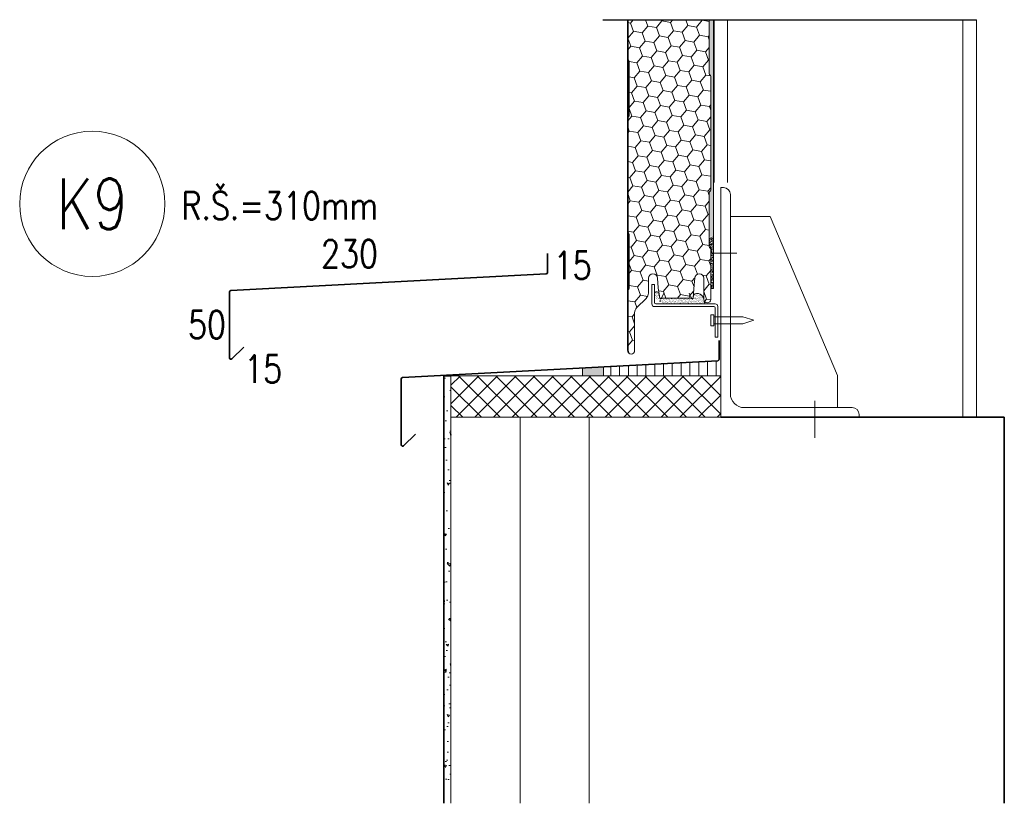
# Model space of a CAD drawing. Header units: millimetres. Extents: x -485339 to 350584, y -2181201 to -313328.
# Tile 6 of 115: x -317055 to -316343, y -1053396 to -1052829. Entities that reach past the tile are written whole.
import ezdxf
from ezdxf.enums import TextEntityAlignment as Align
from ezdxf.lldxf.tags import DXFTag

# ---------------------------------------------------------------- set-up
doc = ezdxf.new("R2010")
doc.units = ezdxf.units.MM
doc.header["$LTSCALE"] = 10
doc.linetypes.add('AUSGEZOGEN', pattern=[0])
doc.layers.get('Defpoints').update_dxf_attribs({"color": 201})
for name, color, linetype, lineweight in [('N_klemp', 220, 'Continuous', 35), ('N_popis', 10, 'Continuous', 18), ('N_čáry_obrys', 10, 'Continuous', 35), ('N_čáry_plné', 10, 'Continuous', 18), ('N_šrary', 10, 'Continuous', 18), ('St_čáry_obrys', 5, 'Continuous', 35), ('St_čáry_plné', 250, 'Continuous', 18)]:
    doc.layers.add(name, color=color, linetype=linetype, lineweight=lineweight)
doc.styles.get("Standard").update_dxf_attribs({"font": 'simplex.shx', "width": 0.8})
tags = doc.linetypes.add('ICAD_ISO03W100', pattern=[30, 12, -18]).pattern_tags.tags
tags[6:7] = [DXFTag(74, 4), DXFTag(75, 0), DXFTag(340, '0'), DXFTag(46, 1.0), DXFTag(50, 0.0), DXFTag(44, 0.0), DXFTag(45, 0.0)]
tags[4:5] = [DXFTag(74, 4), DXFTag(75, 0), DXFTag(340, '0'), DXFTag(46, 1.0), DXFTag(50, 0.0), DXFTag(44, 0.0), DXFTag(45, 0.0)]
doc.linetypes.add('IZOLACE', pattern='A,0.0001,-0.1,[134,ltypeshp.shx,S=0.1,R=0,X=-0.1,Y=0],-0.2,[134,ltypeshp.shx,S=0.1,R=180,X=0.1,Y=0],-0.1', length=0.4001)
pattern_1 = [(37.5, (-306918.5456, -1049874.342), (-0.04800094, 1.46823971), [0, -1.15824, 0, -1.2954, 0, -1.23825]), (7.5, (-306918.5456, -1049874.342), (1.34856985, 2.1504753), [0, -0.62484, 0, -1.04394, 0, -0.40005, 0, 0]), (327.5, (-306919.4829, -1049874.342), (2.37297711, 0.00431155), [0, -0.381, 0, -1.3716, 0, -1.7907, 0, 0]), (317.5, (-306919.4829, -1049874.342), (2.29066936, 0.66878797), [0, -0.1905, 0, -0.89916, 0, -1.0287])]

msp = doc.modelspace()

# ---------------------------------------------------------------- hatches: boundary and pattern name
at = {"layer": 'N_čáry_plné', "linetype": 'AUSGEZOGEN'}
h = msp.add_hatch(dxfattribs=at)
h.set_pattern_fill('AR-SAND', color=256, scale=0.03, style=0)
h.set_pattern_definition(pattern_1)
h.paths.add_polyline_path([(-316556.24, -1052985.97), (-316553.24, -1052985.97), (-316553.24, -1052983.46), (-316553.24, -1052829.13), (-316556.22, -1052829.13, 0.048537), (-316556.24, -1052829.32), (-316556.24, -1052868.32, 0.267949), (-316555.74, -1052869.19, -0.267949), (-316555.24, -1052870.05), (-316555.24, -1052952.32, -0.267949), (-316555.74, -1052953.19, 0.267949), (-316556.24, -1052954.05)], flags=0)
h = msp.add_hatch(dxfattribs=at)
h.set_pattern_fill('AR-SAND', color=256, scale=0.03, style=0)
h.set_pattern_definition(pattern_1)
h.paths.add_polyline_path([(-316555.24, -1053023.31), (-316553.24, -1053023.31), (-316553.24, -1052985.97), (-316556.24, -1052985.97), (-316556.24, -1052993.32, 0.267949), (-316555.74, -1052994.19, -0.267949), (-316555.24, -1052995.05)], flags=0)
h = msp.add_hatch(dxfattribs=at)
h.set_pattern_fill('AR-SAND', color=256, scale=2, style=0)
h.set_pattern_definition([(37.49997, (-306918.546, -1049874.34), (-1.60003, 48.94132), [0, -38.608, 0, -43.18, 0, -41.275]), (7.5, (-306918.546, -1049874.34), (44.95233, 71.6825), [0, -20.828, 0, -34.798, 0, -13.335]), (327.5, (-306949.788, -1049874.34), (79.09924, 0.14372), [0, -12.7, 0, -45.72, 0, -59.69]), (317.5, (-306949.79, -1049874.34), (76.35564, 22.29293), [0, -6.35, 0, -29.972, 0, -34.29])])
h.paths.add_polyline_path([(-316590.71, -1053030.47, -0.771464), (-316592.06, -1053030.33), (-316592.55, -1053027.23, 0.701513), (-316595.8, -1053026.6), (-316595.8, -1053033.48, 0.414214), (-316594.8, -1053034.48), (-316559.87, -1053034.48, 0.08736), (-316559.97, -1053032.44, -0.116775), (-316560.24, -1053031.32), (-316560.24, -1053031.22, 0.57502), (-316567.68, -1053027.97), (-316567.87, -1053030.22, -0.835905), (-316569.23, -1053030.47)], flags=0)
h = msp.add_hatch(dxfattribs=at)
h.set_pattern_fill('AR-SAND', color=256, scale=0.03, style=0)
h.set_pattern_definition(pattern_1)
h.paths.add_polyline_path([(-316560.24, -1053031.22, 0.57502), (-316567.68, -1053027.97), (-316567.79, -1053029.32), (-316567.87, -1053030.22, -0.04598), (-316567.88, -1053030.34, -0.760686), (-316569.23, -1053030.47), (-316590.71, -1053030.47, -0.771467), (-316592.06, -1053030.33), (-316592.55, -1053027.24), (-316592.55, -1053027.22, 0.698929), (-316595.8, -1053026.6), (-316595.8, -1053029.4), (-316589.96, -1053034.48), (-316559.87, -1053034.48, 0.08736), (-316559.97, -1053032.44, -0.116775), (-316560.24, -1053031.32)])
at = {"layer": 'N_čáry_plné', "lineweight": 0}
h = msp.add_hatch(dxfattribs=at)
h.set_pattern_fill('LINE', color=256, scale=2, angle=90, style=0)
h.set_pattern_definition([(90, (-320189.782, -1053204.544), (-6.35, 4e-16), [])])
h.paths.add_polyline_path([(-316548.02, -1053086.53), (-316548.02, -1053075.64), (-316550.18, -1053075.64), (-316632.76, -1053080.03), (-316632.76, -1053086.53)])
msp.add_hatch(color=256, dxfattribs=at).paths.add_polyline_path([(-316648.02, -1053086.53), (-316632.76, -1053086.53), (-316632.76, -1053080.04), (-316648.02, -1053080.86)])
h = msp.add_hatch(dxfattribs=at)
h.set_pattern_fill('AR-CONC', color=256, scale=0.1, angle=90, style=0)
h.set_pattern_definition([(140, (-319239.782, -1053222.342), (1.59391, 18.21847), [1.905, -20.955]), (85, (-319239.782, -1053222.342), (-19.10566, -3.52428), [1.524, -16.764]), (190.451, (-319239.65, -1053220.824), (-17.51167, 14.69425), [1.619, -17.809]), (136.1842, (-319244.862, -1053222.342), (4.20423, 27.1079), [2.8575, -31.4325]), (186.6356, (-319244.512, -1053220.083), (-24.74256, 23.74042), [2.4285, -26.7135]), (81.184, (-319244.862, -1053222.342), (-24.7425, 23.74046), [2.286, -25.146]), (111, (-319243.592, -1053219.802), (10.22655, 15.16149), [1.905, -20.955]), (56, (-319243.592, -1053219.802), (-18.4188, 6.1802), [1.524, -16.764]), (161.4514, (-319242.74, -1053218.539), (-8.19229, 21.34165), [1.619, -17.809]), (127.5, (-319239.782, -1053222.342), (-8.455504, 0.30886), [0, -16.5608, 0, -17.018, 0, -16.8275]), (97.5, (-319239.782, -1053222.342), (-10.018057, 6.681966), [0, -9.7028, 0, -16.1798, 0, -6.4135]), (57.5, (-319239.782, -1053228.006), (0.572874, 13.55906), [0, -6.35, 0, -19.812, 0, -26.289]), (47.5, (-319239.782, -1053230.546), (-2.54265, 14.81292), [0, -8.255, 0, -13.1572, 0, -18.669])])
h.paths.add_polyline_path([(-316748.02, -1053385.52), (-316743.02, -1053383.44), (-316743.02, -1053086.53), (-316748.02, -1053086.53)])
at = {"layer": 'N_čáry_plné'}
h = msp.add_hatch(dxfattribs=at)
h.set_pattern_fill('ANSI37', color=256, scale=3)
h.set_pattern_definition([(45, (-102, -228.496), (-6.73519209, 6.73519209), []), (135, (-102, -228.496), (-6.73519209, -6.73519209), [])])
h.paths.add_polyline_path([(-316743.02, -1053086.53), (-316743.02, -1053116.53), (-316643.02, -1053116.53), (-316548.02, -1053116.53), (-316548.02, -1053086.53), (-316632.76, -1053086.53), (-316648.02, -1053086.53)])
at = {"layer": 'N_šrary', "lineweight": 0}
h = msp.add_hatch(dxfattribs=at)
h.set_pattern_fill('HONEY', color=253, scale=2, angle=350, style=0)
h.set_pattern_definition([(350, (-309437.549, -1036289.181), (10.3352303, 3.761715), [6.35, -12.7]), (110, (-309437.549, -1036289.181), (-8.4253559, 7.0697145), [6.35, -12.7]), (50, (-309437.549, -1036289.181), (1.9098744, 10.8314295), [-12.7, 6.35])])
h.paths.add_polyline_path([(-316600.24, -1053025.55), (-316614.24, -1053013.38), (-316614.24, -1053023.32, -0.267949), (-316614.74, -1053024.19, 0.267949), (-316615.24, -1053025.05), (-316615.24, -1053068.32, 1), (-316610.24, -1053068.32), (-316610.24, -1053040.89, -0.198912), (-316608.77, -1053037.36), (-316601.7, -1053030.29, 0.198912), (-316600.24, -1053026.75)])
h.paths.add_polyline_path([(-316567.97, -1053030.21), (-316567.89, -1053029.22), (-316615.24, -1052977.47), (-316615.24, -1052982.32, 0.267949), (-316614.74, -1052983.19, -0.267949), (-316614.24, -1052984.05), (-316614.24, -1053013.38), (-316600.24, -1053025.55), (-316600.24, -1053016.07, -1), (-316593.74, -1053016.07), (-316593.14, -1053022.82), (-316591.96, -1053030.32, 0.368919), (-316591.37, -1053030.82, 0.289719), (-316590.82, -1053030.48, 0.005982), (-316590.82, -1053030.47), (-316590.71, -1053030.47), (-316569.23, -1053030.47), (-316569.12, -1053030.46, 0.73533), (-316567.98, -1053030.33)])
h.paths.add_polyline_path([(-316555.24, -1052870.05, 0.267949), (-316555.74, -1052869.19, -0.267949), (-316556.24, -1052868.32), (-316556.24, -1052829.32, -0.048537), (-316556.22, -1052829.13), (-316615.24, -1052829.13), (-316615.24, -1052857.32, 0.267949), (-316614.74, -1052858.19, -0.267949), (-316614.24, -1052859.05), (-316614.24, -1052866.43), (-316555.24, -1052901.7)])
h.paths.add_polyline_path([(-316555.24, -1052995.05, 0.267949), (-316555.74, -1052994.19, -0.267949), (-316556.24, -1052993.32), (-316556.24, -1052985.97), (-316556.24, -1052954.05, -0.267949), (-316555.74, -1052953.19, 0.267949), (-316555.24, -1052952.32), (-316555.24, -1052901.7), (-316614.24, -1052866.43), (-316614.24, -1052898.59, -0.267949), (-316614.74, -1052899.46, 0.267949), (-316615.24, -1052900.32), (-316615.24, -1052907.6), (-316615.24, -1052970.65), (-316555.24, -1053000.46)])
h.paths.add_polyline_path([(-316555.24, -1053023.31), (-316555.24, -1053000.46), (-316615.24, -1052970.65), (-316615.24, -1052977.47), (-316567.89, -1053029.22), (-316567.15, -1053020.82), (-316566.74, -1053016.07, -1), (-316560.24, -1053016.07), (-316560.24, -1053031.22), (-316560.24, -1053031.32, 0.116775), (-316559.97, -1053032.44, 0.790871), (-316555.24, -1053031.32)])

# ---------------------------------------------------------------- linework, layer by layer
at = {"layer": 'Defpoints', "linetype": 'ICAD_ISO03W100'}
msp.add_line((-316633.23, -1052829.13), (-316363.02, -1052829.13), dxfattribs=at)
at = {"layer": 'N_klemp'}
for points in [[(-316673.18, -1052998.21), (-316673.25, -1053011.77, -0.398703), (-316674.2, -1053012.77), (-316902.03, -1053024.94, 0.398703), (-316902.98, -1053025.94), (-316902.98, -1053073.58, 0.668179), (-316901.27, -1053074.29), (-316892.74, -1053065.76)], [(-316549.17, -1053061.08), (-316549.24, -1053074.64, -0.398703), (-316550.18, -1053075.64), (-316778.02, -1053087.81, 0.398703), (-316778.96, -1053088.81), (-316778.96, -1053136.45, 0.668179), (-316777.26, -1053137.16), (-316768.73, -1053128.63)]]:
    msp.add_lwpolyline(points, format="xyb", dxfattribs=at)
at = {"layer": 'N_čáry_obrys'}
msp.add_line((-316553.02, -1052946.8), (-316553.02, -1052829.13), dxfattribs=at)
msp.add_lwpolyline([(-316615.24, -1053068.32), (-316615.24, -1052829.13)], dxfattribs=at)
at = {"layer": 'N_čáry_obrys', "linetype": 'AUSGEZOGEN'}
msp.add_lwpolyline([(-316743.02, -1053086.53), (-316748.02, -1053086.53), (-316748.02, -1053395.52)], dxfattribs=at)
at = {"layer": 'N_čáry_plné', "linetype": 'AUSGEZOGEN'}
for p, q in [((-316615.24, -1052829.13), (-316615.24, -1052857.32)), ((-316556.24, -1052829.32), (-316556.24, -1052868.32)), ((-316553.24, -1052829.13), (-316553.24, -1052983.46)), ((-316614.24, -1052859.05), (-316614.24, -1052898.59)), ((-316555.24, -1052870.05), (-316555.24, -1052952.32)), ((-316615.24, -1052900.32), (-316615.24, -1052982.32)), ((-316556.24, -1052954.05), (-316556.24, -1052993.32)), ((-316614.24, -1052984.05), (-316614.24, -1053023.32)), ((-316553.24, -1052983.46), (-316553.24, -1053023.31)), ((-316555.24, -1052995.05), (-316555.24, -1053031.32)), ((-316600.24, -1053016.07), (-316600.24, -1053026.75)), ((-316593.74, -1053016.07), (-316593.14, -1053022.82)), ((-316566.74, -1053016.07), (-316567.15, -1053020.82)), ((-316560.24, -1053016.07), (-316560.24, -1053031.32)), ((-316615.24, -1053025.05), (-316615.24, -1053068.32)), ((-316593.14, -1053022.82), (-316591.96, -1053030.32)), ((-316592.61, -1053026.82), (-316592.06, -1053030.33)), ((-316590.82, -1053030.48), (-316589.2, -1053026.82)), ((-316569.12, -1053030.47), (-316570.75, -1053026.81)), ((-316567.15, -1053020.82), (-316567.98, -1053030.33)), ((-316567.57, -1053026.81), (-316567.88, -1053030.34)), ((-316555.24, -1053023.31), (-316553.24, -1053023.31)), ((-316608.77, -1053037.36), (-316601.7, -1053030.29)), ((-316591.37, -1053030.82), (-316591.27, -1053030.82)), ((-316590.82, -1053030.47), (-316569.12, -1053030.47)), ((-316610.24, -1053040.89), (-316610.24, -1053068.32)), ((-316555.2, -1053042.34), (-316555.2, -1053050.34)), ((-316552.93, -1053050.34), (-316552.93, -1053042.34)), ((-316552.93, -1053043.84), (-316532.13, -1053043.84)), ((-316524.13, -1053046.34), (-316532.13, -1053043.84)), ((-316532.13, -1053048.84), (-316524.13, -1053046.34)), ((-316555.2, -1053050.34), (-316552.93, -1053050.34)), ((-316552.93, -1053048.84), (-316532.13, -1053048.84))]:
    msp.add_line(p, q, dxfattribs=at)
at = {"layer": 'N_čáry_plné', "lineweight": 0}
for p, q in [((-316548.02, -1052950.53), (-316548.02, -1053116.53)), ((-316546.02, -1052950.53), (-316548.02, -1052950.53)), ((-316743.02, -1053395.52), (-316743.02, -1053086.53)), ((-316453.02, -1053109.53), (-316531.02, -1053109.53)), ((-316548.02, -1053116.53), (-316448.02, -1053116.53)), ((-316448.02, -1053116.53), (-316448.02, -1053114.53))]:
    msp.add_line(p, q, dxfattribs=at)
at = {"layer": 'N_čáry_plné', "linetype": 'AUSGEZOGEN', "lineweight": 0}
for p, q in [((-316597.8, -1053020.48), (-316597.8, -1053034.48)), ((-316597.8, -1053020.48), (-316595.8, -1053020.48)), ((-316595.8, -1053020.48), (-316595.8, -1053033.48)), ((-316595.8, -1053036.48), (-316553.06, -1053036.48)), ((-316594.8, -1053034.48), (-316552.06, -1053034.48)), ((-316552.06, -1053037.48), (-316552.06, -1053058.48)), ((-316550.06, -1053036.48), (-316550.06, -1053058.48)), ((-316550.06, -1053058.48), (-316552.06, -1053058.48))]:
    msp.add_line(p, q, dxfattribs=at)
at = {"layer": 'N_čáry_plné'}
msp.add_line((-316552.93, -1053042.34), (-316555.2, -1053042.34), dxfattribs=at)
at = {"layer": 'N_čáry_plné', "linetype": 'IZOLACE', "lineweight": 0, "ltscale": 10}
msp.add_line((-316693.02, -1053395.52), (-316693.02, -1053116.53), dxfattribs=at)
at = {"layer": 'N_čáry_plné', "lineweight": 0}
for points in [[(-316541.02, -1053099.53), (-316541.02, -1052955.53)], [(-316541.02, -1052971.32), (-316512.22, -1052971.32), (-316463.51, -1053086.24), (-316463.51, -1053109.53)], [(-316554.41, -1052997.84), (-316536.39, -1052997.84)], [(-316648.02, -1053086.53), (-316648.02, -1053080.86), (-316632.76, -1053080.04), (-316632.76, -1053086.53), (-316648.02, -1053086.53)], [(-316548.02, -1053086.53), (-316743.02, -1053086.53)], [(-316643.02, -1053116.53), (-316743.02, -1053116.53)]]:
    msp.add_lwpolyline(points, dxfattribs=at)
at = {"layer": 'N_čáry_plné'}
msp.add_lwpolyline([(-316743.02, -1053086.53), (-316743.02, -1053116.53), (-316643.02, -1053116.53), (-316548.02, -1053116.53), (-316548.02, -1053086.53), (-316632.76, -1053086.53), (-316648.02, -1053086.53)], close=True, dxfattribs=at)
at = {"layer": 'N_čáry_plné', "lineweight": 0, "ltscale": 0.25}
msp.add_lwpolyline([(-316479.87, -1053104.6), (-316479.87, -1053131.47)], dxfattribs=at)
at = {"layer": 'N_čáry_plné'}
msp.add_circle((-317002.23, -1052962.22), 52.47, dxfattribs=at)
at = {"layer": 'N_čáry_plné', "linetype": 'AUSGEZOGEN'}
for centre, radius, start, end in [((-316555.24, -1052829.32), 1, 168.88486, 180), ((-316614.24, -1052857.32), 1, 180, 240), ((-316615.24, -1052859.05), 1, 0, 60), ((-316555.24, -1052868.32), 1, 180, 240), ((-316556.24, -1052870.05), 1, 0, 60), ((-316615.24, -1052898.59), 1, 300, 0), ((-316614.24, -1052900.32), 1, 120, 180), ((-316555.24, -1052954.05), 1, 120, 180), ((-316556.24, -1052952.32), 1, 300, 0), ((-316614.24, -1052982.32), 1, 180, 240), ((-316615.24, -1052984.05), 1, 0, 60), ((-316555.24, -1052993.32), 1, 180, 240), ((-316556.24, -1052995.05), 1, 0, 60), ((-316596.99, -1053016.07), 3.25, 0, 180), ((-316563.49, -1053016.07), 3.25, 0, 180), ((-316614.24, -1053025.05), 1, 120, 180), ((-316615.24, -1053023.32), 1, 300, 0), ((-316605.24, -1053026.75), 5, 315, 0), ((-316594.29, -1053027.5), 1.76, 8.604, 149.1993), ((-316591.37, -1053030.22), 0.7, 189, 339.59599), ((-316591.37, -1053030.22), 0.6, 189, 336), ((-316568.57, -1053030.22), 0.7, 200.69588, 0.26516), ((-316568.57, -1053030.22), 0.6, 204, 0.68735), ((-316564.9, -1053031.76), 4.7, 5.21022, 126.21492), ((-316557.74, -1053031.32), 2.5, 180, 0), ((-316565.71, -1053033.74), 5.88, 352.8107, 12.78152), ((-316605.24, -1053040.89), 5, 135, 180), ((-316612.74, -1053068.32), 2.5, 180, 0)]:
    msp.add_arc(centre, radius, start, end, dxfattribs=at)
at = {"layer": 'N_čáry_plné', "lineweight": 0, "extrusion": (0, 0, -1)}
for centre, radius, start, end in [((316546.02, -1052955.53), 5, 90, 180), ((316531.02, -1053099.53), 10, 270, 0), ((316453.02, -1053114.53), 5, 90, 180)]:
    msp.add_arc(centre, radius, start, end, dxfattribs=at)
at = {"layer": 'N_čáry_plné', "linetype": 'AUSGEZOGEN', "lineweight": 0}
for centre, radius, start, end in [((-316594.8, -1053033.48), 1, 180, 270), ((-316595.8, -1053034.48), 2, 180, 270), ((-316553.06, -1053037.48), 1, 0, 90), ((-316552.06, -1053036.48), 2, 0, 90)]:
    msp.add_arc(centre, radius, start, end, dxfattribs=at)
at = {"layer": 'St_čáry_obrys', "linetype": 'AUSGEZOGEN'}
for points in [[(-316548.02, -1053116.53), (-316343.02, -1053116.53)], [(-316343.02, -1053116.53), (-316343.02, -1053395.52)]]:
    msp.add_lwpolyline(points, dxfattribs=at)
at = {"layer": 'St_čáry_plné', "lineweight": 0}
msp.add_line((-316543.02, -1052946.8), (-316543.02, -1052829.13), dxfattribs=at)
at = {"layer": 'St_čáry_plné', "lineweight": 0, "ltscale": 0.25}
for p, q in [((-316373.02, -1053116.53), (-316373.02, -1052829.13)), ((-316363.02, -1052829.13), (-316363.02, -1053116.53))]:
    msp.add_line(p, q, dxfattribs=at)
msp.add_lwpolyline([(-316643.02, -1053116.53), (-316643.02, -1053395.52)], dxfattribs=at)

# ---------------------------------------------------------------- texts
at = {"layer": 'N_klemp', "lineweight": 35, "width": 0.8}
msp.add_text('R.Š.=310mm', height=20, dxfattribs=at).set_placement((-316937.75, -1052973.49))
at = {"layer": 'N_popis', "width": 0.8}
msp.add_text('K9', height=36.702, dxfattribs=at).set_placement((-317002.23, -1052962.22), align=Align.MIDDLE_CENTER)
for s, p in [('230', (-316836.88, -1053008.36)), ('15', (-316668.81, -1053016.71)), ('50', (-316933.08, -1053059.54)), ('15', (-316892.42, -1053091.49))]:
    msp.add_text(s, height=20, dxfattribs=at).set_placement(p)

doc.saveas('drawing.dxf')
